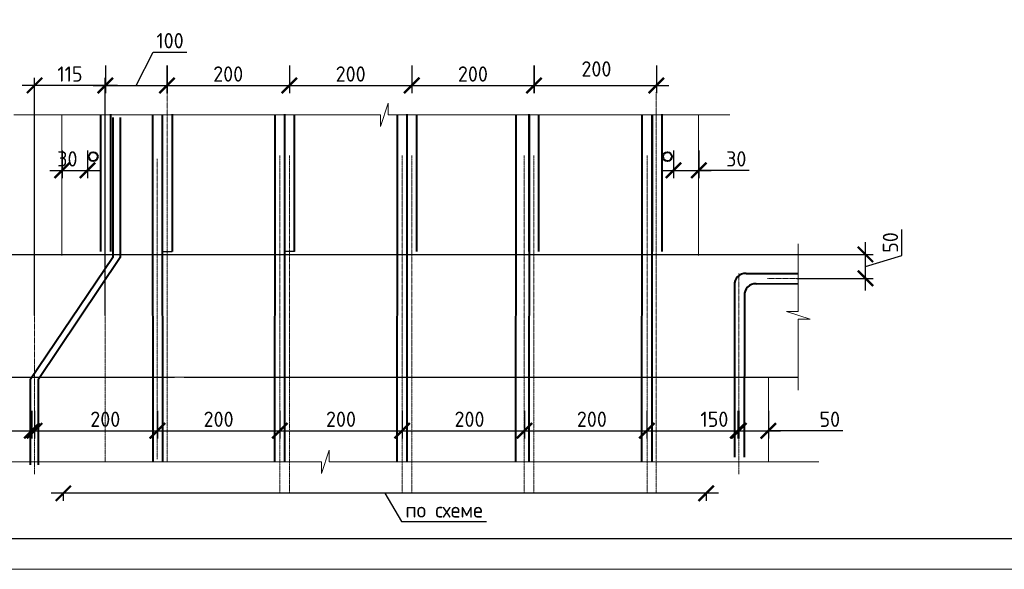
# Model space of a CAD drawing. Header units: millimetres. Extents: x 263826 to 1718326, y -423071 to 70137.
# Tile 194 of 256: x 455885 to 471959, y -95350 to -86380. Entities that reach past the tile are written whole.
import ezdxf

# ---------------------------------------------------------------- set-up
doc = ezdxf.new("R2010")
doc.units = ezdxf.units.MM
doc.linetypes.add('CENTER2', pattern=[28.575, 19.05, -3.175, 3.175, -3.175])
doc.layers.add('РАЗМЕРЫ', color=1, linetype='Continuous', lineweight=9)
doc.layers.add('ТОНКИЕ', color=7, linetype='Continuous', lineweight=9)
doc.layers.add('ТОЛСТЫЕ_ОСНОВНЫЕ', color=6, linetype='Continuous')
doc.styles.add('GOST-2.304_Type-B', font='GOST_Common.ttf')
doc.dimstyles.new('СПДС', dxfattribs={"dimscale": 100, "dimtxt": 2.5, "dimasz": 2.5, "dimexe": 1.25, "dimexo": 0, "dimtad": 1, "dimdec": 0, "dimtxsty": 'GOST-2.304_Type-B', "dimblk": 'ARCHTICK', "dimcen": 2.5, "dimdle": 2, "dimadec": 0, "dimazin": 2, "dimtfac": 0.75, "dimtdec": 0, "dimtmove": 1, "dimatfit": 3, "dimfxl": 1, "dimtolj": 1, "dimarcsym": 1})

# ---------------------------------------------------------------- blocks, each defined once
blk = doc.blocks.new('*U2651')
at = {"layer": 'ТОЛСТЫЕ_ОСНОВНЫЕ', "color": 6}
blk.add_lwpolyline([(20, 5), (886, 5), (886, 415), (20, 415)], close=True, dxfattribs=at)
at = {"layer": 'ТОНКИЕ'}
blk.add_lwpolyline([(0, 0), (891, 0), (891, 420), (0, 420)], close=True, dxfattribs=at)
blk = doc.blocks.new('_ArchTick')
at = {"color": 0, "linetype": 'ByBlock', "const_width": 0.15}
blk.add_lwpolyline([(-0.5, -0.5), (0.5, 0.5)], dxfattribs=at)
blk = doc.blocks.new('*D3660')
at = {"layer": 'DEFPOINTS', "color": 0, "lineweight": 0, "transparency": 16777216}
for p in [(456576, -88514, -3100), (456991, -88514, -3100), (456991, -88839)]:
    blk.add_point(p, dxfattribs=at)
at = {"layer": 'РАЗМЕРЫ', "color": 0, "lineweight": -2, "transparency": 16777216}
for p, q in [((456576, -88514), (456576, -88964)), ((456991, -88514), (456991, -88964)), ((456376, -88839), (457191, -88839))]:
    blk.add_line(p, q, dxfattribs=at)
at = {"layer": 'РАЗМЕРЫ', "color": 0, "lineweight": -2, "transparency": 16777216, "xscale": 250, "yscale": 250, "zscale": 250, "rotation": 180}
blk.add_blockref('_ArchTick', (456576, -88839), dxfattribs=at)
at = {"layer": 'РАЗМЕРЫ', "color": 0, "lineweight": -2, "transparency": 16777216, "xscale": 250, "yscale": 250, "zscale": 250}
blk.add_blockref('_ArchTick', (456991, -88839), dxfattribs=at)
at = {"layer": 'РАЗМЕРЫ', "color": 0, "lineweight": 0, "transparency": 16777216, "insert": (456663, -88652), "char_height": 250, "attachment_point": 5, "style": 'GOST-2.304_Type-B'}
blk.add_mtext('\\A1;30', dxfattribs=at)
blk = doc.blocks.new('*D3661')
at = {"layer": 'DEFPOINTS', "color": 0, "lineweight": 0, "transparency": 16777216}
for p in [(455583, -92763, -3100), (456083, -92763, -6200), (456083, -93088)]:
    blk.add_point(p, dxfattribs=at)
at = {"layer": 'РАЗМЕРЫ', "color": 0, "lineweight": -2, "transparency": 16777216}
for p, q in [((455583, -92763), (455583, -93213)), ((456083, -92763), (456083, -93213)), ((454708, -93088), (455583, -93088)), ((455383, -93088), (456283, -93088))]:
    blk.add_line(p, q, dxfattribs=at)
at = {"layer": 'РАЗМЕРЫ', "color": 0, "lineweight": -2, "transparency": 16777216, "xscale": 250, "yscale": 250, "zscale": 250, "rotation": 180}
blk.add_blockref('_ArchTick', (455583, -93088), dxfattribs=at)
at = {"layer": 'РАЗМЕРЫ', "color": 0, "lineweight": -2, "transparency": 16777216, "xscale": 250, "yscale": 250, "zscale": 250}
blk.add_blockref('_ArchTick', (456083, -93088), dxfattribs=at)
at = {"layer": 'РАЗМЕРЫ', "color": 0, "lineweight": 0, "transparency": 16777216, "insert": (454920, -92901), "char_height": 250, "attachment_point": 5, "style": 'GOST-2.304_Type-B'}
blk.add_mtext('\\A1;50', dxfattribs=at)
blk = doc.blocks.new('*D3662')
at = {"layer": 'DEFPOINTS', "color": 0, "lineweight": 0, "transparency": 16777216}
for p in [(456597, -94110), (456597, -94110), (467091, -94110)]:
    blk.add_point(p, dxfattribs=at)
at = {"layer": 'РАЗМЕРЫ', "color": 0, "lineweight": -2, "transparency": 16777216}
for p, q in [((467291, -94110), (456397, -94110)), ((456597, -94110), (456597, -94235)), ((461844, -94110), (462120, -94568)), ((467091, -94110), (467091, -94235)), ((462120, -94568), (463505, -94568))]:
    blk.add_line(p, q, dxfattribs=at)
at = {"layer": 'РАЗМЕРЫ', "color": 0, "lineweight": -2, "transparency": 16777216, "xscale": 250, "yscale": 250, "zscale": 250, "rotation": 180}
blk.add_blockref('_ArchTick', (456597, -94110), dxfattribs=at)
at = {"layer": 'РАЗМЕРЫ', "color": 0, "lineweight": -2, "transparency": 16777216, "xscale": 250, "yscale": 250, "zscale": 250}
blk.add_blockref('_ArchTick', (467091, -94110), dxfattribs=at)
at = {"layer": 'РАЗМЕРЫ', "color": 0, "lineweight": 0, "transparency": 16777216, "insert": (462813, -94381), "char_height": 250, "attachment_point": 5, "style": 'GOST-2.304_Type-B'}
blk.add_mtext('\\A1;по схеме', dxfattribs=at)
blk = doc.blocks.new('*D3663')
at = {"layer": 'DEFPOINTS', "color": 0, "lineweight": 0, "transparency": 16777216}
for p in [(460131, -92763, -3100), (462129, -92763, -6200), (462129, -93088)]:
    blk.add_point(p, dxfattribs=at)
at = {"layer": 'РАЗМЕРЫ', "color": 0, "lineweight": -2, "transparency": 16777216}
for p, q in [((460131, -92763), (460131, -93213)), ((462129, -92763), (462129, -93213)), ((459931, -93088), (462329, -93088))]:
    blk.add_line(p, q, dxfattribs=at)
at = {"layer": 'РАЗМЕРЫ', "color": 0, "lineweight": -2, "transparency": 16777216, "xscale": 250, "yscale": 250, "zscale": 250, "rotation": 180}
blk.add_blockref('_ArchTick', (460131, -93088), dxfattribs=at)
at = {"layer": 'РАЗМЕРЫ', "color": 0, "lineweight": -2, "transparency": 16777216, "xscale": 250, "yscale": 250, "zscale": 250}
blk.add_blockref('_ArchTick', (462129, -93088), dxfattribs=at)
at = {"layer": 'РАЗМЕРЫ', "color": 0, "lineweight": 0, "transparency": 16777216, "insert": (461130, -92901), "char_height": 250, "attachment_point": 5, "style": 'GOST-2.304_Type-B'}
blk.add_mtext('\\A1;200', dxfattribs=at)
blk = doc.blocks.new('*D3664')
at = {"layer": 'DEFPOINTS', "color": 0, "lineweight": 0, "transparency": 16777216}
for p in [(462128, -92763, -3100), (464126, -92763, -6200), (464126, -93088)]:
    blk.add_point(p, dxfattribs=at)
at = {"layer": 'РАЗМЕРЫ', "color": 0, "lineweight": -2, "transparency": 16777216}
for p, q in [((462128, -92763), (462128, -93213)), ((464126, -92763), (464126, -93213)), ((461928, -93088), (464326, -93088))]:
    blk.add_line(p, q, dxfattribs=at)
at = {"layer": 'РАЗМЕРЫ', "color": 0, "lineweight": -2, "transparency": 16777216, "xscale": 250, "yscale": 250, "zscale": 250, "rotation": 180}
blk.add_blockref('_ArchTick', (462128, -93088), dxfattribs=at)
at = {"layer": 'РАЗМЕРЫ', "color": 0, "lineweight": -2, "transparency": 16777216, "xscale": 250, "yscale": 250, "zscale": 250}
blk.add_blockref('_ArchTick', (464126, -93088), dxfattribs=at)
at = {"layer": 'РАЗМЕРЫ', "color": 0, "lineweight": 0, "transparency": 16777216, "insert": (463228, -92901), "char_height": 250, "attachment_point": 5, "style": 'GOST-2.304_Type-B'}
blk.add_mtext('\\A1;200', dxfattribs=at)
blk = doc.blocks.new('*D3665')
at = {"layer": 'DEFPOINTS', "color": 0, "lineweight": 0, "transparency": 16777216}
for p in [(458133, -92763, -3100), (460131, -92763, -6200), (460131, -93088)]:
    blk.add_point(p, dxfattribs=at)
at = {"layer": 'РАЗМЕРЫ', "color": 0, "lineweight": -2, "transparency": 16777216}
for p, q in [((458133, -92763), (458133, -93213)), ((460131, -92763), (460131, -93213)), ((457933, -93088), (460331, -93088))]:
    blk.add_line(p, q, dxfattribs=at)
at = {"layer": 'РАЗМЕРЫ', "color": 0, "lineweight": -2, "transparency": 16777216, "xscale": 250, "yscale": 250, "zscale": 250, "rotation": 180}
blk.add_blockref('_ArchTick', (458133, -93088), dxfattribs=at)
at = {"layer": 'РАЗМЕРЫ', "color": 0, "lineweight": -2, "transparency": 16777216, "xscale": 250, "yscale": 250, "zscale": 250}
blk.add_blockref('_ArchTick', (460131, -93088), dxfattribs=at)
at = {"layer": 'РАЗМЕРЫ', "color": 0, "lineweight": 0, "transparency": 16777216, "insert": (459132, -92901), "char_height": 250, "attachment_point": 5, "style": 'GOST-2.304_Type-B'}
blk.add_mtext('\\A1;200', dxfattribs=at)
blk = doc.blocks.new('*D3666')
at = {"layer": 'DEFPOINTS', "color": 0, "lineweight": 0, "transparency": 16777216}
for p in [(456129, -92763, -3100), (458131, -92763, -6200), (458131, -93088)]:
    blk.add_point(p, dxfattribs=at)
at = {"layer": 'РАЗМЕРЫ', "color": 0, "lineweight": -2, "transparency": 16777216}
for p, q in [((456129, -92763), (456129, -93213)), ((458131, -92763), (458131, -93213)), ((455929, -93088), (458331, -93088))]:
    blk.add_line(p, q, dxfattribs=at)
at = {"layer": 'РАЗМЕРЫ', "color": 0, "lineweight": -2, "transparency": 16777216, "xscale": 250, "yscale": 250, "zscale": 250, "rotation": 180}
blk.add_blockref('_ArchTick', (456129, -93088), dxfattribs=at)
at = {"layer": 'РАЗМЕРЫ', "color": 0, "lineweight": -2, "transparency": 16777216, "xscale": 250, "yscale": 250, "zscale": 250}
blk.add_blockref('_ArchTick', (458131, -93088), dxfattribs=at)
at = {"layer": 'РАЗМЕРЫ', "color": 0, "lineweight": 0, "transparency": 16777216, "insert": (457282, -92901), "char_height": 250, "attachment_point": 5, "style": 'GOST-2.304_Type-B'}
blk.add_mtext('\\A1;200', dxfattribs=at)
blk = doc.blocks.new('*D3667')
at = {"layer": 'DEFPOINTS', "color": 0, "lineweight": 0, "transparency": 16777216}
for p in [(460288, -87129, -3100), (462287, -87129, -6200), (462287, -87454)]:
    blk.add_point(p, dxfattribs=at)
at = {"layer": 'РАЗМЕРЫ', "color": 0, "lineweight": -2, "transparency": 16777216}
for p, q in [((460288, -87129), (460288, -87579)), ((462287, -87129), (462287, -87579)), ((460088, -87454), (462487, -87454))]:
    blk.add_line(p, q, dxfattribs=at)
at = {"layer": 'РАЗМЕРЫ', "color": 0, "lineweight": -2, "transparency": 16777216, "xscale": 250, "yscale": 250, "zscale": 250, "rotation": 180}
blk.add_blockref('_ArchTick', (460288, -87454), dxfattribs=at)
at = {"layer": 'РАЗМЕРЫ', "color": 0, "lineweight": -2, "transparency": 16777216, "xscale": 250, "yscale": 250, "zscale": 250}
blk.add_blockref('_ArchTick', (462287, -87454), dxfattribs=at)
at = {"layer": 'РАЗМЕРЫ', "color": 0, "lineweight": 0, "transparency": 16777216, "insert": (461288, -87267), "char_height": 250, "attachment_point": 5, "style": 'GOST-2.304_Type-B'}
blk.add_mtext('\\A1;200', dxfattribs=at)
blk = doc.blocks.new('*D3668')
at = {"layer": 'DEFPOINTS', "color": 0, "lineweight": 0, "transparency": 16777216}
for p in [(462285, -87129, -3100), (464283, -87129, -6200), (464283, -87454)]:
    blk.add_point(p, dxfattribs=at)
at = {"layer": 'РАЗМЕРЫ', "color": 0, "lineweight": -2, "transparency": 16777216}
for p, q in [((462285, -87129), (462285, -87579)), ((464283, -87129), (464283, -87579)), ((462085, -87454), (464483, -87454))]:
    blk.add_line(p, q, dxfattribs=at)
at = {"layer": 'РАЗМЕРЫ', "color": 0, "lineweight": -2, "transparency": 16777216, "xscale": 250, "yscale": 250, "zscale": 250, "rotation": 180}
blk.add_blockref('_ArchTick', (462285, -87454), dxfattribs=at)
at = {"layer": 'РАЗМЕРЫ', "color": 0, "lineweight": -2, "transparency": 16777216, "xscale": 250, "yscale": 250, "zscale": 250}
blk.add_blockref('_ArchTick', (464283, -87454), dxfattribs=at)
at = {"layer": 'РАЗМЕРЫ', "color": 0, "lineweight": 0, "transparency": 16777216, "insert": (463284, -87267), "char_height": 250, "attachment_point": 5, "style": 'GOST-2.304_Type-B'}
blk.add_mtext('\\A1;200', dxfattribs=at)
blk = doc.blocks.new('*D3669')
at = {"layer": 'DEFPOINTS', "color": 0, "lineweight": 0, "transparency": 16777216}
for p in [(458290, -87129, -3100), (460288, -87129, -6200), (460288, -87454)]:
    blk.add_point(p, dxfattribs=at)
at = {"layer": 'РАЗМЕРЫ', "color": 0, "lineweight": -2, "transparency": 16777216}
for p, q in [((458290, -87129), (458290, -87579)), ((460288, -87129), (460288, -87579)), ((458090, -87454), (460488, -87454))]:
    blk.add_line(p, q, dxfattribs=at)
at = {"layer": 'РАЗМЕРЫ', "color": 0, "lineweight": -2, "transparency": 16777216, "xscale": 250, "yscale": 250, "zscale": 250, "rotation": 180}
blk.add_blockref('_ArchTick', (458290, -87454), dxfattribs=at)
at = {"layer": 'РАЗМЕРЫ', "color": 0, "lineweight": -2, "transparency": 16777216, "xscale": 250, "yscale": 250, "zscale": 250}
blk.add_blockref('_ArchTick', (460288, -87454), dxfattribs=at)
at = {"layer": 'РАЗМЕРЫ', "color": 0, "lineweight": 0, "transparency": 16777216, "insert": (459289, -87267), "char_height": 250, "attachment_point": 5, "style": 'GOST-2.304_Type-B'}
blk.add_mtext('\\A1;200', dxfattribs=at)
blk = doc.blocks.new('*D3655')
at = {"layer": 'DEFPOINTS', "color": 0, "lineweight": 0, "transparency": 16777216}
for p in [(466557, -88514, -3100), (466973, -88514, -3100), (466973, -88839)]:
    blk.add_point(p, dxfattribs=at)
at = {"layer": 'РАЗМЕРЫ', "color": 0, "lineweight": -2, "transparency": 16777216}
for p, q in [((466557, -88514), (466557, -88964)), ((466973, -88514), (466973, -88964)), ((466357, -88839), (467173, -88839)), ((467795, -88839), (466973, -88839))]:
    blk.add_line(p, q, dxfattribs=at)
at = {"layer": 'РАЗМЕРЫ', "color": 0, "lineweight": -2, "transparency": 16777216, "xscale": 250, "yscale": 250, "zscale": 250, "rotation": 180}
blk.add_blockref('_ArchTick', (466557, -88839), dxfattribs=at)
at = {"layer": 'РАЗМЕРЫ', "color": 0, "lineweight": -2, "transparency": 16777216, "xscale": 250, "yscale": 250, "zscale": 250}
blk.add_blockref('_ArchTick', (466973, -88839), dxfattribs=at)
at = {"layer": 'РАЗМЕРЫ', "color": 0, "lineweight": 0, "transparency": 16777216, "insert": (467583, -88652), "char_height": 250, "attachment_point": 5, "style": 'GOST-2.304_Type-B'}
blk.add_mtext('\\A1;30', dxfattribs=at)
blk = doc.blocks.new('*D3656')
at = {"layer": 'DEFPOINTS', "color": 0, "lineweight": 0, "transparency": 16777216}
for p in [(467607, -92763, -3100), (468107, -92763, -6200), (468107, -93088)]:
    blk.add_point(p, dxfattribs=at)
at = {"layer": 'РАЗМЕРЫ', "color": 0, "lineweight": -2, "transparency": 16777216}
for p, q in [((467607, -92763), (467607, -93213)), ((468107, -92763), (468107, -93213)), ((467407, -93088), (468307, -93088)), ((469322, -93088), (468107, -93088))]:
    blk.add_line(p, q, dxfattribs=at)
at = {"layer": 'РАЗМЕРЫ', "color": 0, "lineweight": -2, "transparency": 16777216, "xscale": 250, "yscale": 250, "zscale": 250, "rotation": 180}
blk.add_blockref('_ArchTick', (467607, -93088), dxfattribs=at)
at = {"layer": 'РАЗМЕРЫ', "color": 0, "lineweight": -2, "transparency": 16777216, "xscale": 250, "yscale": 250, "zscale": 250}
blk.add_blockref('_ArchTick', (468107, -93088), dxfattribs=at)
at = {"layer": 'РАЗМЕРЫ', "color": 0, "lineweight": 0, "transparency": 16777216, "insert": (469110, -92901), "char_height": 250, "attachment_point": 5, "style": 'GOST-2.304_Type-B'}
blk.add_mtext('\\A1;50', dxfattribs=at)
blk = doc.blocks.new('*D3670')
at = {"layer": 'DEFPOINTS', "color": 0, "lineweight": 0, "transparency": 16777216}
for p in [(457285, -87129, -3100), (458287, -87129, -6200), (458287, -87454)]:
    blk.add_point(p, dxfattribs=at)
at = {"layer": 'РАЗМЕРЫ', "color": 0, "lineweight": -2, "transparency": 16777216}
for p, q in [((457786, -87454), (458064, -86911)), ((458064, -86911), (458614, -86911)), ((457285, -87129), (457285, -87579)), ((458287, -87129), (458287, -87579)), ((457085, -87454), (458487, -87454))]:
    blk.add_line(p, q, dxfattribs=at)
at = {"layer": 'РАЗМЕРЫ', "color": 0, "lineweight": -2, "transparency": 16777216, "xscale": 250, "yscale": 250, "zscale": 250, "rotation": 180}
blk.add_blockref('_ArchTick', (457285, -87454), dxfattribs=at)
at = {"layer": 'РАЗМЕРЫ', "color": 0, "lineweight": -2, "transparency": 16777216, "xscale": 250, "yscale": 250, "zscale": 250}
blk.add_blockref('_ArchTick', (458287, -87454), dxfattribs=at)
at = {"layer": 'РАЗМЕРЫ', "color": 0, "lineweight": 0, "transparency": 16777216, "insert": (458339, -86723), "char_height": 250, "attachment_point": 5, "style": 'GOST-2.304_Type-B'}
blk.add_mtext('\\A1;100', dxfattribs=at)
blk = doc.blocks.new('*D3657')
at = {"layer": 'DEFPOINTS', "color": 0, "lineweight": 0, "transparency": 16777216}
for p in [(464126, -92763, -3100), (466124, -92763, -6200), (466124, -93088)]:
    blk.add_point(p, dxfattribs=at)
at = {"layer": 'РАЗМЕРЫ', "color": 0, "lineweight": -2, "transparency": 16777216}
for p, q in [((464126, -92763), (464126, -93213)), ((466124, -92763), (466124, -93213)), ((463926, -93088), (466324, -93088))]:
    blk.add_line(p, q, dxfattribs=at)
at = {"layer": 'РАЗМЕРЫ', "color": 0, "lineweight": -2, "transparency": 16777216, "xscale": 250, "yscale": 250, "zscale": 250, "rotation": 180}
blk.add_blockref('_ArchTick', (464126, -93088), dxfattribs=at)
at = {"layer": 'РАЗМЕРЫ', "color": 0, "lineweight": -2, "transparency": 16777216, "xscale": 250, "yscale": 250, "zscale": 250}
blk.add_blockref('_ArchTick', (466124, -93088), dxfattribs=at)
at = {"layer": 'РАЗМЕРЫ', "color": 0, "lineweight": 0, "transparency": 16777216, "insert": (465226, -92901), "char_height": 250, "attachment_point": 5, "style": 'GOST-2.304_Type-B'}
blk.add_mtext('\\A1;200', dxfattribs=at)
blk = doc.blocks.new('*D3658')
at = {"layer": 'DEFPOINTS', "color": 0, "lineweight": 0, "transparency": 16777216}
for p in [(464281, -87129, -3100), (466280, -87129, -6200), (466280, -87454)]:
    blk.add_point(p, dxfattribs=at)
at = {"layer": 'РАЗМЕРЫ', "color": 0, "lineweight": -2, "transparency": 16777216}
for p, q in [((464281, -87129), (464281, -87579)), ((466280, -87129), (466280, -87579)), ((464081, -87454), (466480, -87454))]:
    blk.add_line(p, q, dxfattribs=at)
at = {"layer": 'РАЗМЕРЫ', "color": 0, "lineweight": -2, "transparency": 16777216, "xscale": 250, "yscale": 250, "zscale": 250, "rotation": 180}
blk.add_blockref('_ArchTick', (464281, -87454), dxfattribs=at)
at = {"layer": 'РАЗМЕРЫ', "color": 0, "lineweight": -2, "transparency": 16777216, "xscale": 250, "yscale": 250, "zscale": 250}
blk.add_blockref('_ArchTick', (466280, -87454), dxfattribs=at)
at = {"layer": 'РАЗМЕРЫ', "color": 0, "lineweight": 0, "transparency": 16777216, "insert": (465300, -87184), "char_height": 250, "attachment_point": 5, "style": 'GOST-2.304_Type-B'}
blk.add_mtext('\\A1;200', dxfattribs=at)
blk = doc.blocks.new('*D3671')
at = {"layer": 'DEFPOINTS', "color": 0, "lineweight": 0, "transparency": 16777216}
for p in [(456127, -87454), (456127, -91209, 3100), (457282, -91209)]:
    blk.add_point(p, dxfattribs=at)
at = {"layer": 'РАЗМЕРЫ', "color": 0, "lineweight": -2, "transparency": 16777216}
for p, q in [((456127, -91209), (456127, -87329)), ((457282, -91209), (457282, -87329)), ((457482, -87454), (455927, -87454))]:
    blk.add_line(p, q, dxfattribs=at)
at = {"layer": 'РАЗМЕРЫ', "color": 0, "lineweight": -2, "transparency": 16777216, "xscale": 250, "yscale": 250, "zscale": 250, "rotation": 180}
blk.add_blockref('_ArchTick', (456127, -87454), dxfattribs=at)
at = {"layer": 'РАЗМЕРЫ', "color": 0, "lineweight": -2, "transparency": 16777216, "xscale": 250, "yscale": 250, "zscale": 250}
blk.add_blockref('_ArchTick', (457282, -87454), dxfattribs=at)
at = {"layer": 'РАЗМЕРЫ', "color": 0, "lineweight": 0, "transparency": 16777216, "insert": (456705, -87267), "char_height": 250, "attachment_point": 5, "style": 'GOST-2.304_Type-B'}
blk.add_mtext('\\A1;115', dxfattribs=at)
blk = doc.blocks.new('*D3654')
at = {"layer": 'DEFPOINTS', "color": 0, "lineweight": 0, "transparency": 16777216}
for p in [(466125, -92763, -3100), (467627, -92763, -6200), (467627, -93088)]:
    blk.add_point(p, dxfattribs=at)
at = {"layer": 'РАЗМЕРЫ', "color": 0, "lineweight": -2, "transparency": 16777216}
for p, q in [((466125, -92763), (466125, -93213)), ((467627, -92763), (467627, -93213)), ((465925, -93088), (467827, -93088))]:
    blk.add_line(p, q, dxfattribs=at)
at = {"layer": 'РАЗМЕРЫ', "color": 0, "lineweight": -2, "transparency": 16777216, "xscale": 250, "yscale": 250, "zscale": 250, "rotation": 180}
blk.add_blockref('_ArchTick', (466125, -93088), dxfattribs=at)
at = {"layer": 'РАЗМЕРЫ', "color": 0, "lineweight": -2, "transparency": 16777216, "xscale": 250, "yscale": 250, "zscale": 250}
blk.add_blockref('_ArchTick', (467627, -93088), dxfattribs=at)
at = {"layer": 'РАЗМЕРЫ', "color": 0, "lineweight": 0, "transparency": 16777216, "insert": (467226, -92901), "char_height": 250, "attachment_point": 5, "style": 'GOST-2.304_Type-B'}
blk.add_mtext('\\A1;150', dxfattribs=at)
blk = doc.blocks.new('*D3807')
at = {"layer": 'DEFPOINTS', "color": 0, "lineweight": 0, "transparency": 16777216}
for p in [(468571, -90212), (469693, -90212), (468571, -90602, 3100)]:
    blk.add_point(p, dxfattribs=at)
at = {"layer": 'РАЗМЕРЫ', "color": 0, "lineweight": -2, "transparency": 16777216}
for p, q in [((470287, -90229), (470287, -89804)), ((469693, -90802), (469693, -90012)), ((468571, -90212), (469818, -90212)), ((469693, -90407), (470287, -90229)), ((468571, -90602), (469818, -90602))]:
    blk.add_line(p, q, dxfattribs=at)
at = {"layer": 'РАЗМЕРЫ', "color": 0, "lineweight": -2, "transparency": 16777216, "xscale": 250, "yscale": 250, "zscale": 250}
for p, rotation in [((469693, -90212), 90), ((469693, -90602), 270)]:
    blk.add_blockref('_ArchTick', p, dxfattribs=dict(at, rotation=rotation))
at = {"layer": 'РАЗМЕРЫ', "color": 0, "lineweight": 0, "transparency": 16777216, "insert": (470100, -90017), "char_height": 250, "attachment_point": 5, "rotation": 90, "style": 'GOST-2.304_Type-B'}
blk.add_mtext('\\A1;50', dxfattribs=at)

msp = doc.modelspace()

# ---------------------------------------------------------------- linework, layer by layer
at = {"color": 0, "linetype": 'CENTER2', "lineweight": 18}
for p, q in [((457282.11807, -87571.2513, -6200), (457282.11807, -93600.31913, -6200)), ((458289.96776, -87571.2513, -6200), (458289.96776, -93600.31913, -6200)), ((466277.96991, -87560.91109), (466277.96991, -94096.01982)), ((458131.79882, -88648.41853, -6200), (458131.79882, -93554.31049, -6200)), ((460131.49199, -88598.41853, -3100), (460131.49199, -94110.62937, -3100)), ((460288.10235, -88598.41853, -3100), (460288.10235, -94110.62937, -3100)), ((462130.02632, -88598.41853, -3100), (462130.02632, -94110.62937, -3100)), ((462285.42539, -88598.41853, -3100), (462285.42539, -94110.62937, -3100)), ((464122.92231, -88598.41853, -3100), (464122.92231, -94110.62937, -3100)), ((464276.51237, -88598.41853, -3100), (464276.51237, -94110.62937, -3100)), ((466126.58593, -88598.41853, -3100), (466126.58593, -94110.62937, -3100)), ((456127.03906, -90520.79453, -3100), (456127.03906, -93800.49669, -3100)), ((467625.86666, -90520.79453, -3100), (467625.86666, -93800.49669, -3100)), ((468091.92537, -90602.4533, -3100), (468590.73732, -90602.4533, -3100))]:
    msp.add_line(p, q, dxfattribs=at)
at = {"color": 0, "lineweight": 40}
for p, q in [((457365.13024, -87920.86255, -3100), (457365.13024, -90162.16483, -3100)), ((458372.97993, -87920.86255, -3100), (458372.97993, -90162.16483, -3100)), ((460208.10235, -87920.86255, -3100), (460208.10235, -90162.16483, -3100)), ((462205.42539, -87920.86255, -3100), (462205.42539, -90162.16483, -3100)), ((464196.51237, -87920.86255, -3100), (464196.51237, -90162.16483, -3100)), ((466368.89343, -87920.86255, -3100), (466368.89343, -90162.16483, -3100)), ((457205.13024, -87930.71988, -3100), (457205.13024, -90162.16483, -3100)), ((458212.97993, -87930.71988, -3100), (458212.97993, -90162.16483, -3100)), ((460368.10235, -87930.71988, -3100), (460368.10235, -90162.16483, -3100)), ((462365.42539, -87930.71988, -3100), (462365.42539, -90162.16483, -3100)), ((464356.51237, -87930.71988, -3100), (464356.51237, -90162.16483, -3100)), ((466208.89343, -87930.71988, -3100), (466208.89343, -90162.16483, -3100))]:
    msp.add_line(p, q, dxfattribs=at)
at = {"color": 0, "lineweight": 30}
for p, q in [((458212.97993, -90162.16483, -3100), (458372.97993, -90162.16483, -3100)), ((460370.02953, -90162.16483, -3100), (460210.02953, -90162.16483, -3100)), ((454346.23138, -90212.16483, -6200), (459164.68178, -90212.16483, -6200)), ((459157.96873, -90212.16483, -6200), (468570.80171, -90212.16483, -6200)), ((454352.59548, -92212.16483, -6200), (458410.32831, -92212.16483, -6200)), ((458570.32831, -92212.16483, -6200), (468590.87798, -92212.16483, -6200))]:
    msp.add_line(p, q, dxfattribs=at)
at = {"lineweight": 15}
for p, q in [((458410.32831, -92212.16483, -6200), (458570.32831, -92212.16483, -6200)), ((459672.98336, -92212.16483, -6200), (459512.98336, -92212.16483, -6200))]:
    msp.add_line(p, q, dxfattribs=at)
at = {"linetype": 'ByBlock', "lineweight": 18, "elevation": -6200}
for points in [[(467476.44911, -87932.66082), (461902.81248, -87932.66082), (461902.81248, -87741.37567), (461775.28905, -88123.94597), (461775.28905, -87932.66082), (455788.88309, -87932.66082)], [(468595.90494, -90038.97253), (468595.90494, -91140.07354), (468404.61979, -91140.07354), (468787.19009, -91267.59698), (468595.90494, -91267.59698), (468595.90494, -92424.47254)], [(468932.65546, -93597.20582), (460937.09906, -93597.20582), (460937.09906, -93405.92067), (460809.57562, -93788.49097), (460809.57562, -93597.20582), (454823.16966, -93597.20582)]]:
    msp.add_lwpolyline(points, dxfattribs=at)
at = {"color": 0, "lineweight": 40, "elevation": -6200}
for points in [[(457403.28412, -87979.21544), (457403.28412, -90258.71944), (456057.91184, -92258.71944), (456057.91184, -93646.87375)], [(457523.35842, -87979.21544), (457523.35842, -90258.71944), (456187.91184, -92258.71944), (456187.91184, -93646.87375)], [(458050.27456, -87932.66082), (458050.27456, -90212.16483), (458056.26282, -92212.16483), (458056.26282, -93600.31913)], [(458212.97993, -87932.66082), (458212.97993, -90212.16483), (458216.26282, -92212.16483), (458216.26282, -93600.31913)], [(460048.94426, -87932.66082), (460048.94426, -90212.16483), (460043.36065, -92212.16483), (460043.36065, -93600.31913)], [(460208.94426, -87932.66082), (460208.94426, -90212.16483), (460207.0843, -92212.16483), (460207.0843, -93600.31913)], [(462047.4786, -87932.66082), (462047.4786, -90212.16483), (462041.89499, -92212.16483), (462041.89499, -93600.31913)], [(462207.4786, -87932.66082), (462207.4786, -90212.16483), (462205.61864, -92212.16483), (462205.61864, -93600.31913)], [(463982.57974, -87932.66082), (463982.57974, -90212.16483), (463976.99613, -92212.16483), (463976.99613, -93600.31913)], [(464200.37458, -87932.66082), (464200.37458, -90212.16483), (464198.51462, -92212.16483), (464198.51462, -93600.31913)], [(466044.03821, -87932.66082), (466044.03821, -90212.16483), (466038.4546, -92212.16483), (466038.4546, -93600.31913)], [(466204.03821, -87932.66082), (466204.03821, -90212.16483), (466202.17824, -92212.16483), (466202.17824, -93600.31913)], [(467744.34497, -90519.90558), (468590.73732, -90519.90558)], [(467907.45198, -90689.0804), (468590.73732, -90686.11828)]]:
    msp.add_lwpolyline(points, dxfattribs=at)
for points in [[(467744.31239, -90520.75464, 0.4476921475), (467552.36743, -90714.83631), (467553.69691, -93521.6478)], [(467908.20421, -90689.69638, 0.4476921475), (467716.25925, -90883.77805), (467714.16617, -93521.6478)]]:
    msp.add_lwpolyline(points, format="xyb", dxfattribs=at)
at = {"color": 0, "lineweight": 40}
for centre in [(457084.91514, -88613.93667, -6200), (466460.17797, -88613.93667, -6200)]:
    msp.add_circle(centre, 72.93998, dxfattribs=at)
at = {"layer": 'РАЗМЕРЫ', "color": 1}
for p, q in [((456573.23247, -90228.67511, -6200), (456573.23247, -87935.77413, -6200)), ((466967.56606, -90228.67511, -6200), (466967.56606, -87935.77413, -6200)), ((468108.92704, -93600.31913, -6200), (468108.92704, -92212.16483, -6200))]:
    msp.add_line(p, q, dxfattribs=at)

# ---------------------------------------------------------------- block references
at = {"xscale": 100, "yscale": 100, "zscale": 100}
msp.add_blockref('*U2651', (411743.66991, -95349.92357), dxfattribs=at)

# ---------------------------------------------------------------- dimensions: what is measured, and where the dimension line sits
at = {"layer": 'РАЗМЕРЫ', "color": 146, "lineweight": 0, "true_color": 0x006272}
for base, p1, p2, picture, middle in [((458287.40631, -87454.35365), (457285.18158, -87129.24802, -3100), (458287.40631, -87129.24802, -6200), '*D3670', (458126.76458, -86910.90415)), ((460288.3757, -87454.35365), (458290.01862, -87129.24802, -3100), (460288.3757, -87129.24802, -6200), '*D3669', (459289.19716, -87454.35365)), ((462286.85549, -87454.35365), (460288.49842, -87129.24802, -3100), (462286.85549, -87129.24802, -6200), '*D3667', (461287.67695, -87454.35365)), ((464283.35584, -87454.35365), (462284.99877, -87129.24802, -3100), (464283.35584, -87129.24802, -6200), '*D3668', (463284.1773, -87454.35365)), ((466279.85619, -87454.35365), (464281.49911, -87129.24802, -3100), (466279.85619, -87129.24802, -6200), '*D3658', (465299.9257, -87371.34986)), ((456083.08634, -93088.1316), (455583.08634, -92763.02597, -3100), (456083.08634, -92763.02597, -6200), '*D3661', (454920.23108, -93088.1316)), ((458130.97429, -93088.1316), (456128.74956, -92763.02597, -3100), (458130.97429, -92763.02597, -6200), '*D3666', (457282.11807, -93088.1316)), ((460130.97363, -93088.1316), (458132.61656, -92763.02597, -3100), (460130.97363, -92763.02597, -6200), '*D3665', (459131.79509, -93088.1316)), ((462129.45342, -93088.1316), (460131.09635, -92763.02597, -3100), (462129.45342, -92763.02597, -6200), '*D3663', (461130.27489, -93088.1316)), ((464125.95377, -93088.1316), (462127.5967, -92763.02597, -3100), (464125.95377, -92763.02597, -6200), '*D3664', (463227.77133, -93088.1316)), ((466124.31084, -93088.1316), (464125.95377, -92763.02597, -3100), (466124.31084, -92763.02597, -6200), '*D3657', (465226.1284, -93088.1316)), ((467627.02382, -93088.1316), (466125.41695, -92763.02597, -3100), (467627.02382, -92763.02597, -6200), '*D3654', (467225.59158, -93088.1316)), ((468106.8021, -93088.1316), (467606.8021, -92763.02597, -3100), (468106.8021, -92763.02597, -6200), '*D3656', (469109.58506, -93088.1316))]:
    dim = msp.add_linear_dim(base=base, p1=p1, p2=p2, dimstyle='СПДС', override={"dimlfac": 0.1}, dxfattribs=at)
    dim.commit()
    dim.dimension.update_dxf_attribs({"geometry": picture, "text_midpoint": middle, "dimtype": 160})
at = {"layer": 'РАЗМЕРЫ', "color": 146, "lineweight": 0}
dim = msp.add_linear_dim(base=(456127.03906, -87454.35365, -6200), p1=(457282.11807, -91209.0689, -6200), p2=(456127.03906, -91209.0689, -3100), dimstyle='СПДС', override={"dimlfac": 0.1, "dimrnd": 5}, dxfattribs=at)
dim.commit()
dim.dimension.update_dxf_attribs({"geometry": '*D3671', "text_midpoint": (456704.57857, -87266.85365, -6200)})
at = {"layer": 'РАЗМЕРЫ', "color": 146, "lineweight": 0, "true_color": 0x006272}
for base, p1, p2, text, picture, middle in [((456991.17386, -88839.02996, -3100), (456575.87641, -88513.92433, -6200), (456991.17386, -88513.92433, -6200), '30', '*D3660', (456663.37721, -88839.02996, -3100)), ((466972.66581, -88839.02996, -3100), (466557.36835, -88513.92433, -6200), (466972.66581, -88513.92433, -6200), '30', '*D3655', (467582.63082, -88839.02996, -3100)), ((456596.59179, -94110.33085, -6200), (467090.65208, -94110.33085, -6200), (456596.59179, -94110.33085, -6200), 'по схеме', '*D3662', (462182.19841, -94568.34787, -6200))]:
    dim = msp.add_linear_dim(base=base, p1=p1, p2=p2, text=text, dimstyle='СПДС', override={"dimlfac": 0.1}, dxfattribs=at)
    dim.commit()
    dim.dimension.update_dxf_attribs({"geometry": picture, "text_midpoint": middle, "dimtype": 160})
dim = msp.add_linear_dim(base=(469693.34514, -90212.16483, -6200), p1=(468570.80171, -90602.4533, -3100), p2=(468570.80171, -90212.16483, -6200), angle=90, text='50', dimstyle='СПДС', override={"dimlfac": 0.1}, dxfattribs=at)
dim.commit()
dim.dimension.update_dxf_attribs({"geometry": '*D3807', "text_midpoint": (470099.59514, -90166.68406, -6200)})

doc.saveas('drawing.dxf')
